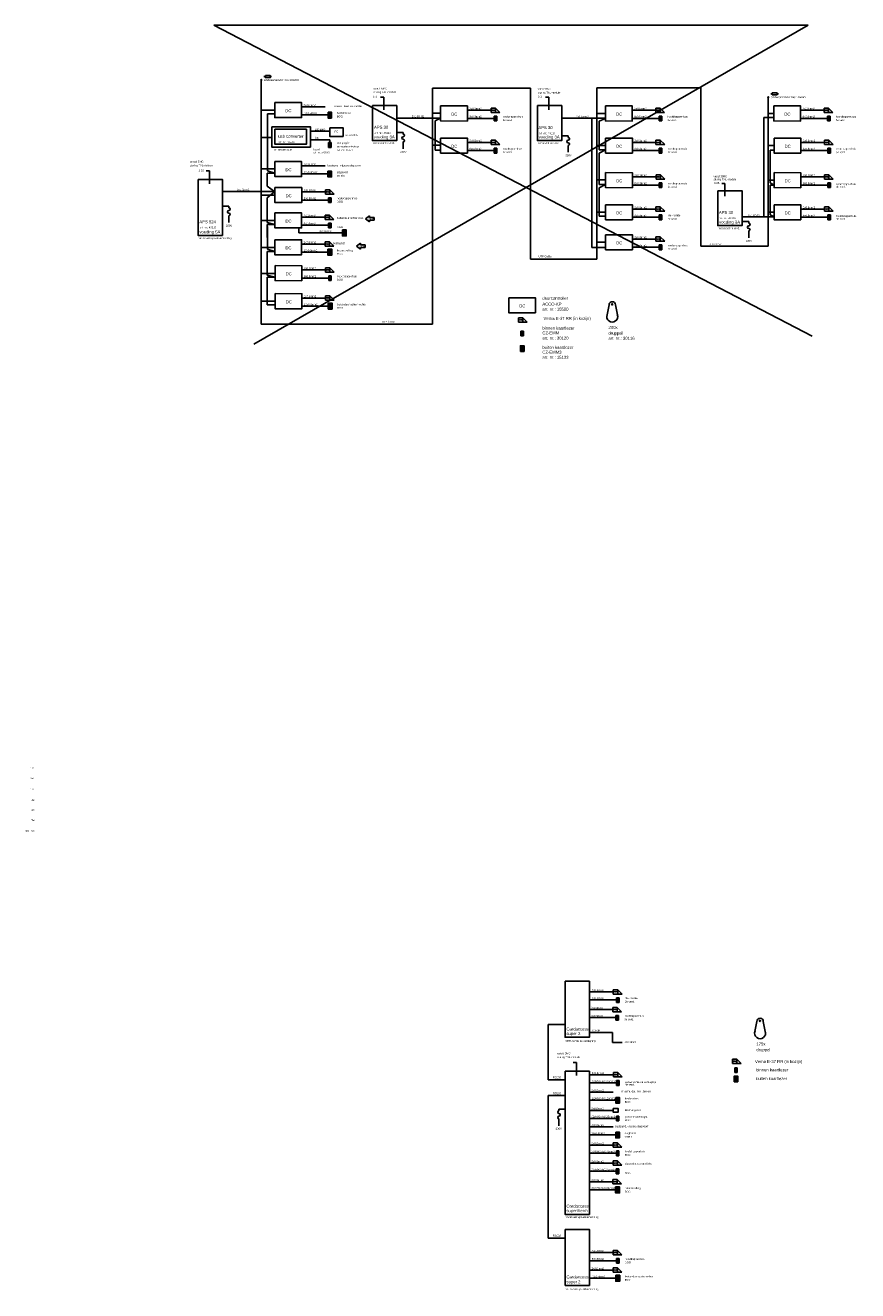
# Model space of a CAD drawing. Extents: x -1048 to 9041, y -525 to 7485.
# Tile 18 of 18: x 4247 to 9041, y 194 to 7485. Entities that reach past the tile are written whole.
import ezdxf
from ezdxf.enums import TextEntityAlignment as Align

# ---------------------------------------------------------------- set-up
doc = ezdxf.new("R2010")
doc.units = 0
doc.layers.get('0').update_dxf_attribs({"linetype": 'CONTINUOUS'})
for name, color, linetype in [('BL$4----', 7, 'CONTINUOUS'), ('EL$1----', 3, 'CONTINUOUS'), ('EL6222--', 3, 'CONTINUOUS'), ('EL6521--', 3, 'CONTINUOUS'), ('EL6522--', 3, 'CONTINUOUS')]:
    doc.layers.add(name, color=color, linetype=linetype)
doc.styles.add('BURO-012', font='ARIAL.TTF', dxfattribs={"height": 1.2})
doc.styles.add('BURO-018', font='ARIAL.TTF', dxfattribs={"height": 1.8})

# ---------------------------------------------------------------- blocks, each defined once
blk = doc.blocks.new('111604')
at = {"color": 0, "linetype": 'Continuous'}
for p, q in [((-5, 6), (-5, 1)), ((0, 6), (-5, 6)), ((-5, 1), (5, 1)), ((0, 1), (0, 6)), ((0, 6), (5, 1))]:
    blk.add_line(p, q, dxfattribs=at)
for centre in [(-3.25, 3), (-1.75, 3)]:
    blk.add_arc(centre, 0.75, 0, 180, dxfattribs=at)
at = {"color": 0, "linetype": 'Continuous', "style": 'BURO-018', "flags": 1}
blk.add_attdef('E_MATCODE', text='', height=1.8, dxfattribs=at).set_placement((0, 0), align=Align.MIDDLE)
at = {"color": 0, "linetype": 'Continuous', "style": 'BURO-018'}
blk.add_attdef('E_TEXT1', text='', height=1.8, dxfattribs=at).set_placement((0, 8.5), align=Align.MIDDLE)
blk = doc.blocks.new('E00517')
at = {"color": 0, "linetype": 'ByBlock'}
for p, q in [((-1.5, 6.5), (-0.3, 5.6)), ((1.5, 6.5), (-1.5, 6.5)), ((-1.5, 6.5), (-1.5, 1)), ((-1.5, 1), (-0.3, 1.9)), ((-1.5, 1), (1.5, 1)), ((-0.3, 5.6), (-0.3, 1.9)), ((0.3, 5.6), (1.5, 6.5)), ((0.3, 1.9), (0.3, 5.6)), ((0.3, 1.9), (1.5, 1)), ((1.5, 1), (1.5, 6.5))]:
    blk.add_line(p, q, dxfattribs=at)
at = {"color": 0, "linetype": 'ByBlock', "style": 'BURO-018'}
blk.add_attdef('E_TEXT1', text='', height=1.8, dxfattribs=at).set_placement((0, 9), align=Align.MIDDLE)
at = {"color": 0, "linetype": 'Continuous', "style": 'BURO-018', "flags": 1}
blk.add_attdef('E_MATCODE', (0, 0), '', height=1.8, dxfattribs=at)
blk = doc.blocks.new('DGERAGRY')
at = {"layer": 'EL6222--'}
for p, q in [((8697, 31775), (8467, 31596)), ((8697, 31416), (8467, 31596)), ((8697, 31678), (8697, 31775)), ((8968, 31678), (8697, 31678)), ((8968, 31513), (8697, 31513)), ((8697, 31513), (8697, 31416)), ((8968, 31513), (8968, 31678))]:
    blk.add_line(p, q, dxfattribs=at)
at = {"layer": 'EL6222--', "color": 1, "style": 'BURO-018'}
blk.add_text('wijz A', height=90, dxfattribs=at).set_placement((8593, 31562))

msp = doc.modelspace()

# ---------------------------------------------------------------- linework, layer by layer
at = {"layer": 'EL$1----'}
for p, q in [((8778.7, 5694.3), (5332.6, 7485.1)), ((5332.6, 7485.1), (8755.8, 7485.1)), ((8755.8, 7485.1), (5562.4, 5648.4)), ((5821.9, 6317.2), (5821.9, 6289.1)), ((7258.6, 1409.2), (7258.6, 1728.3)), ((7258.6, 1728.3), (7356.9, 1728.3)), ((7496.8, 1681.3), (7629.9, 1681.3)), ((7629.9, 1681.3), (7629.9, 1623.6)), ((7629.9, 1623.6), (7685.1, 1623.6)), ((7356.9, 1409.2), (7258.6, 1409.2)), ((7258.6, 496.9), (7258.6, 1318.2)), ((7258.6, 1318.2), (7356.9, 1318.2)), ((7356.9, 496.9), (7258.6, 496.9))]:
    msp.add_line(p, q, dxfattribs=at)
msp.add_lwpolyline([(7633.4, 1244.4), (7661.2, 1244.4), (7661.2, 1222.7), (7633.4, 1222.7)], close=True, dxfattribs=at)
at = {"layer": 'EL6521--'}
for points in [[(5684, 7040.3), (5838, 7040), (5838, 6953.5), (5684, 6953.8)], [(6246.6, 7022.1), (6386.4, 7022.1), (6386.4, 6821.3), (6246.6, 6821.3)], [(6639.1, 7020.6), (6793.1, 7020.3), (6793.1, 6933.7), (6639.1, 6934)], [(7196.7, 7022.1), (7336.5, 7022.1), (7336.5, 6821.3), (7196.7, 6821.3)], [(7588.4, 7020.6), (7742.5, 7020.3), (7742.5, 6933.7), (7588.4, 6934)], [(8558.3, 7020.6), (8712.3, 7020.3), (8712.3, 6933.7), (8558.3, 6934)], [(5666.6, 6900.8), (5889.3, 6900.8), (5889.3, 6783.5), (5666.6, 6783.5)], [(5684.9, 6886.4), (5866.2, 6886.1), (5866.2, 6799.6), (5684.9, 6799.9)], [(6639.3, 6835.3), (6793.3, 6835), (6793.3, 6748.5), (6639.3, 6748.8)], [(7589.4, 6835.3), (7743.4, 6835), (7743.4, 6748.5), (7589.4, 6748.8)], [(8559.7, 6835.3), (8713.7, 6835), (8713.7, 6748.5), (8559.7, 6748.8)], [(5684.3, 6700.1), (5838.4, 6699.8), (5838.4, 6613.3), (5684.3, 6613.6)], [(7589.6, 6636.4), (7743.6, 6636), (7743.6, 6549.5), (7589.6, 6549.8)], [(8559.7, 6636.4), (8713.8, 6636), (8713.8, 6549.5), (8559.7, 6549.8)], [(5242.2, 6597.1), (5382, 6597.1), (5382, 6274.4), (5242.2, 6274.4)], [(5684.9, 6550.1), (5838.9, 6549.8), (5838.9, 6463.2), (5684.9, 6463.5)], [(8235.7, 6531.9), (8375.5, 6531.9), (8375.5, 6331), (8235.7, 6331)], [(7589.4, 6451.1), (7743.4, 6450.8), (7743.4, 6364.3), (7589.4, 6364.6)], [(8559.7, 6451.1), (8713.7, 6450.8), (8713.7, 6364.3), (8559.7, 6364.6)], [(5684.4, 6404.2), (5838.4, 6403.9), (5838.4, 6317.4), (5684.4, 6317.7)], [(7589.4, 6278.5), (7743.4, 6278.2), (7743.4, 6191.6), (7589.4, 6191.9)], [(5684.2, 6249.8), (5838.3, 6249.5), (5838.3, 6162.9), (5684.2, 6163.2)], [(5685.6, 6100.5), (5839.6, 6100.2), (5839.6, 6013.7), (5685.6, 6014)], [(5686, 5938.9), (5840.1, 5938.6), (5840.1, 5852.1), (5686, 5852.4)], [(7031.3, 5915.5), (7185.3, 5915.2), (7185.3, 5828.7), (7031.3, 5829)], [(7356.4, 1977.1), (7496.2, 1977.1), (7496.2, 1654.4), (7356.4, 1654.4)], [(7356.4, 1459.1), (7496.2, 1459.1), (7496.2, 634.2), (7356.4, 634.2)], [(7356.8, 547), (7496.5, 547), (7496.5, 224.3), (7356.8, 224.3)]]:
    msp.add_lwpolyline(points, close=True, dxfattribs=at)
at = {"layer": 'EL6522--', "color": 4}
for p, q in [((5606.4, 5762.3), (5606.4, 7170.2)), ((5629.8, 7189.9), (5621.4, 7189.9)), ((5657.6, 7189.8), (5665.5, 7189.8)), ((7156.7, 7122.3), (6593.2, 7122.3)), ((6593.2, 5762.3), (6593.2, 7122.3)), ((7156.7, 6137.7), (7156.7, 7122.3)), ((8137.7, 7125.7), (7538.7, 7125.7)), ((7538.7, 6137.7), (7538.7, 7125.7)), ((8137.7, 6212), (8137.7, 7125.7)), ((8549.6, 7090.3), (8541.1, 7090.3)), ((8577.4, 7090.2), (8585.3, 7090.2)), ((8526.1, 6212), (8526.1, 7070.8)), ((5686, 6996.6), (5606.4, 6996.6)), ((6638.1, 6978.8), (6593.2, 6978.8)), ((7588.4, 6977.3), (7538.7, 6977.3)), ((8558.3, 6977.3), (8526.2, 6977.3)), ((5666.6, 6839), (5606.4, 6839)), ((6638.1, 6793.7), (6593.2, 6793.7)), ((7588.4, 6793.5), (7538.7, 6793.5)), ((8558.3, 6792.6), (8526.2, 6792.6)), ((5686, 6657.4), (5606.4, 6657.4)), ((7588.4, 6593.9), (7538.7, 6593.9)), ((8558.3, 6592.1), (8526.2, 6592.1)), ((5686, 6506.1), (5606.4, 6506.1)), ((5686, 6361.1), (5606.4, 6361.1)), ((7588.4, 6408.4), (7538.7, 6408.4)), ((8558.3, 6408.9), (8526.2, 6408.9)), ((5686, 6205.2), (5606.4, 6205.2)), ((7588.4, 6236), (7538.7, 6236)), ((8526.1, 6212), (8137.7, 6212)), ((7538.7, 6137.7), (7156.7, 6137.7)), ((5686, 6055.9), (5606.4, 6055.9)), ((5686, 5895.7), (5606.4, 5895.7)), ((6593.2, 5762.3), (5606.4, 5762.3))]:
    msp.add_line(p, q, dxfattribs=at)
at = {"layer": 'EL6522--'}
for p, q in [((5974.2, 7015.2), (5838.5, 7015.2)), ((6311.7, 7071.9), (6293.5, 7071.9)), ((6311.7, 6997.5), (6311.7, 7071.9)), ((7261.8, 7071.9), (7243.6, 7071.9)), ((7261.8, 6997.5), (7261.8, 7071.9)), ((5993.1, 6968.7), (5838.3, 6968.7)), ((6948.1, 6948.9), (6793.4, 6948.9)), ((6929.3, 6995.4), (6793.6, 6995.4)), ((7897.5, 6948.9), (7742.7, 6948.9)), ((7878.7, 6995.4), (7743, 6995.4)), ((8867.4, 6948.9), (8712.6, 6948.9)), ((8848.6, 6995.4), (8712.8, 6995.4)), ((6929.5, 6810.2), (6793.8, 6810.2)), ((7879.6, 6810.2), (7743.9, 6810.2)), ((8850, 6810.2), (8714.2, 6810.2)), ((6948.4, 6763.7), (6793.6, 6763.7)), ((7898.4, 6763.7), (7743.7, 6763.7)), ((8868.8, 6763.7), (8714, 6763.7)), ((5307.3, 6646.9), (5289.1, 6646.9)), ((5307.3, 6572.5), (5307.3, 6646.9)), ((5974.6, 6675), (5838.9, 6675)), ((5993.4, 6628.5), (5838.6, 6628.5)), ((7898.6, 6564.7), (7743.8, 6564.7)), ((7879.8, 6611.2), (7744.1, 6611.2)), ((8276.6, 6574.4), (8258.4, 6574.4)), ((8276.6, 6500), (8276.6, 6574.4)), ((8868.8, 6564.7), (8714, 6564.7)), ((8850, 6611.2), (8714.3, 6611.2)), ((5975.1, 6524.9), (5839.4, 6524.9)), ((5993.9, 6478.4), (5839.1, 6478.4)), ((7879.6, 6426), (7743.9, 6426)), ((8850, 6426), (8714.2, 6426)), ((5974.7, 6379.1), (5839, 6379.1)), ((7898.4, 6379.4), (7743.7, 6379.4)), ((8868.8, 6379.4), (8714, 6379.4)), ((6077.3, 6289.1), (5821.9, 6289.1)), ((5993.5, 6332.6), (5838.7, 6332.6)), ((5974.5, 6224.6), (5838.8, 6224.6)), ((7898.4, 6206.8), (7743.7, 6206.8)), ((7879.6, 6253.3), (7743.9, 6253.3)), ((5993.4, 6178.3), (5838.6, 6178.3)), ((5975.8, 6075.4), (5840.1, 6075.4)), ((5994.6, 6028.9), (5839.9, 6028.9)), ((5976.3, 5913.8), (5840.6, 5913.8)), ((5995.1, 5867.3), (5840.3, 5867.3)), ((7633.9, 1916.1), (7498.2, 1916.1)), ((7652.7, 1869.5), (7497.9, 1869.5)), ((7648.9, 1767.6), (7494.1, 1767.6)), ((7630.1, 1814.1), (7494.4, 1814.1)), ((7421.4, 1509), (7403.2, 1509)), ((7421.4, 1434.5), (7421.4, 1509)), ((7652.9, 1391.7), (7498.1, 1391.7)), ((7634.1, 1438.2), (7498.4, 1438.2)), ((7632.5, 1338.4), (7496.8, 1338.4)), ((7651.3, 1291.8), (7496.5, 1291.8)), ((7651.4, 1186.6), (7496.6, 1186.6)), ((7632.5, 1233.1), (7496.8, 1233.1)), ((7632, 1138.5), (7496.3, 1138.5)), ((7650.8, 1092), (7496, 1092)), ((7632.5, 1033), (7496.8, 1033)), ((7651.4, 986.4), (7496.6, 986.4)), ((7650.9, 882.8), (7496.1, 882.8)), ((7632.1, 929.3), (7496.4, 929.3)), ((7631.9, 821.7), (7496.2, 821.7)), ((7650.8, 775.4), (7496, 775.4)), ((7652.6, 367), (7497.8, 367)), ((7633.7, 413.6), (7498, 413.6)), ((7633, 312.6), (7497.3, 312.6)), ((7651.8, 266.1), (7497, 266.1))]:
    msp.add_line(p, q, dxfattribs=at)
at = {"layer": 'EL6522--', "color": 1}
for p, q in [((5641.1, 6646.1), (5641.1, 6974.4)), ((5641.1, 6974.4), (5683.4, 6974.4)), ((6639.1, 6950.7), (6389.1, 6950.7)), ((6639.1, 6950.6), (6607, 6934.1)), ((6607, 6934.1), (6607, 6766)), ((7587, 6949.2), (7337, 6949.2)), ((7510.7, 6948.7), (7510.7, 6204.7)), ((7588, 6948), (7553.1, 6932)), ((7553.1, 6932), (7553.1, 6768.1)), ((8500.2, 6380.9), (8500.2, 6954.4)), ((8500.2, 6954.4), (8559.1, 6954.4)), ((6000.3, 6874.7), (5889.2, 6874.7)), ((6423.3, 6868.2), (6386.4, 6868.2)), ((6423.3, 6858.2), (6423.3, 6868.2)), ((6000.3, 6826), (5889.2, 6826)), ((6000.3, 6809.3), (6000.3, 6826)), ((6423.3, 6813.2), (6423.3, 6773.2)), ((7374, 6848.3), (7337.2, 6848.3)), ((7374, 6838.3), (7374, 6848.3)), ((7374, 6793.3), (7374, 6753.3)), ((6607, 6766), (6639, 6766)), ((7589.4, 6768.1), (7552.9, 6749)), ((7552.9, 6749), (7552.9, 6567.1)), ((7553.1, 6768.1), (7589.4, 6768.1)), ((8538, 6578.1), (8538, 6766.2)), ((8538, 6766.2), (8559.2, 6766.2)), ((5683.8, 6633.3), (5641.1, 6646.1)), ((5640.9, 6558.9), (5640.9, 6633.3)), ((5640.9, 6633.3), (5683.8, 6633.3)), ((7552.9, 6567.1), (7589.4, 6567.1)), ((7589.4, 6567.1), (7552.9, 6548)), ((8559.7, 6563.7), (8538, 6578.1)), ((8538, 6393), (8538, 6563.7)), ((8538, 6563.7), (8559.7, 6563.7)), ((5683.5, 6527.6), (5383.2, 6527.6)), ((5683.1, 6528.1), (5640.9, 6558.9)), ((5683.5, 6527.6), (5640.9, 6490.9)), ((5640.9, 6490.9), (5640.9, 6349.8)), ((7552.9, 6548), (7552.9, 6386.3)), ((5419.3, 6443.2), (5382.4, 6443.2)), ((5419.3, 6433.2), (5419.3, 6443.2)), ((5419.3, 6388.2), (5419.3, 6348.2)), ((5683.8, 6337), (5640.9, 6349.8)), ((7552.9, 6386.3), (7589.4, 6386.3)), ((8559.7, 6380.8), (8375.5, 6380.8)), ((8413.7, 6355), (8376.9, 6355)), ((8413.7, 6345), (8413.7, 6355)), ((8559.6, 6380.7), (8538, 6393)), ((5640.9, 6262.5), (5640.9, 6337)), ((5640.9, 6337), (5683.8, 6337)), ((5641.1, 6194.8), (5641.1, 6326.8)), ((8413.7, 6300), (8413.7, 6260)), ((7510.7, 6204.7), (7589.4, 6204.7)), ((5640.9, 6046.4), (5640.9, 6182)), ((5640.9, 6182), (5683.8, 6182)), ((5683.8, 6182), (5641.1, 6194.8)), ((5683.8, 6033.6), (5640.9, 6046.4)), ((5640.9, 5873.7), (5640.9, 6033.6)), ((5640.9, 6033.6), (5683.8, 6033.6)), ((5640.9, 5873.7), (5683.8, 5873.7)), ((7596.2, 5806.4), (7609.3, 5874.2)), ((7659, 5806.4), (7645.8, 5874.2)), ((8447.9, 1677.7), (8461, 1745.5)), ((8510.6, 1677.7), (8497.5, 1745.5)), ((7320.8, 1230), (7320.8, 1240)), ((7320.8, 1240), (7357.7, 1240)), ((7320.8, 1185), (7320.8, 1145))]:
    msp.add_line(p, q, dxfattribs=at)
at = {"layer": 'EL6522--', "color": 4, "const_width": 6.61}
for points in [[(5603.1, 7170.2, 1), (5609.7, 7170.2, 1)], [(8522.9, 7070.6, 1), (8529.5, 7070.6, 1)]]:
    msp.add_lwpolyline(points, format="xyb", close=True, dxfattribs=at)
at = {"layer": 'EL6522--', "color": 4}
for points in [[(5629.7, 7195.5), (5657.6, 7195.5), (5657.6, 7184.1), (5629.7, 7184.1)], [(8549.5, 7095.8), (8577.4, 7095.8), (8577.4, 7084.5), (8549.5, 7084.5)]]:
    msp.add_lwpolyline(points, close=True, dxfattribs=at)
at = {"layer": 'EL6522--', "color": 1}
for points in [[(5990.7, 6985), (6010.5, 6985), (6010.5, 6950.7), (5990.7, 6950.7)], [(6000.3, 6894.8), (6077, 6894.8), (6077, 6844.8), (6000.3, 6844.8)], [(5990, 6644.6), (6011.1, 6644.6), (6011.1, 6611.5), (5990, 6611.5)], [(6073.7, 6306.1), (6096, 6306.1), (6096, 6271.5), (6073.7, 6271.5)], [(5989.8, 6195.3), (6012.1, 6195.3), (6012.1, 6160.7), (5989.8, 6160.7)], [(5991.5, 5884.2), (6013.8, 5884.2), (6013.8, 5849.6), (5991.5, 5849.6)], [(7099, 5606.6), (7119.4, 5606.6), (7119.4, 5638.9), (7099, 5638.9)], [(8330.1, 1398.1), (8350.5, 1398.1), (8350.5, 1430.4), (8330.1, 1430.4)], [(7649, 1308.1), (7668.7, 1308.1), (7668.7, 1273.9), (7649, 1273.9)], [(7647.5, 1108), (7668.5, 1108), (7668.5, 1075), (7647.5, 1075)], [(7647.2, 792.4), (7669.5, 792.4), (7669.5, 757.8), (7647.2, 757.8)], [(7648.2, 283), (7670.5, 283), (7670.5, 248.4), (7648.2, 248.4)]]:
    msp.add_lwpolyline(points, close=True, dxfattribs=at)
for centre in [(7627.3, 5877.5), (8479, 1748.8)]:
    msp.add_circle(centre, 3.51, dxfattribs=at)
for centre, radius, start, end in [((6423.3, 6850.7), 7.5, 270, 90), ((6423.3, 6835.7), 7.5, 90, 270), ((6423.3, 6820.7), 7.5, 270, 90), ((7374, 6815.8), 7.5, 90, 270), ((7374, 6830.8), 7.5, 270, 90), ((7374, 6800.8), 7.5, 270, 90), ((5419.3, 6410.7), 7.5, 90, 270), ((5419.3, 6425.7), 7.5, 270, 90), ((5419.3, 6395.7), 7.5, 270, 90), ((8413.7, 6337.5), 7.5, 270, 90), ((8413.7, 6322.5), 7.5, 90, 270), ((8413.7, 6307.5), 7.5, 270, 90), ((7627.6, 5874.2), 18.2, 0, 180), ((7627.6, 5806.4), 31.4, 158.00453, 21.99547), ((8479.3, 1745.5), 18.2, 360, 180), ((8479.3, 1677.7), 31.4, 158.00453, 21.99547), ((7320.8, 1222.5), 7.5, 90, 270), ((7320.8, 1192.5), 7.5, 90, 270), ((7320.8, 1207.5), 7.5, 270, 90)]:
    msp.add_arc(centre, radius, start, end, dxfattribs=at)

# ---------------------------------------------------------------- block references
at = {"layer": 'EL6222--', "xscale": 0.1, "yscale": 0.1, "zscale": 0.1}
for p in [(5360.5, 3210.7), (5308.5, 3052.8)]:
    msp.add_blockref('DGERAGRY', p, dxfattribs=at)
at = {"layer": 'EL6522--', "xscale": 5, "yscale": 5, "zscale": 5}
for name, p in [('111604', (6954.3, 6977.9)), ('111604', (7903.7, 6977.9)), ('111604', (8873.6, 6977.9)), ('E00517', (6000.5, 6949.1)), ('E00517', (6955.6, 6929.4)), ('E00517', (7905, 6929.4)), ('E00517', (8874.9, 6929.4)), ('E00517', (6000.9, 6776.7)), ('111604', (6954.5, 6792.7)), ('111604', (7904.6, 6792.7)), ('111604', (8875, 6792.7)), ('E00517', (6955.8, 6744.1)), ('E00517', (7905.9, 6744.1)), ('E00517', (8876.3, 6744.1)), ('E00517', (6000.9, 6608.9)), ('111604', (7904.8, 6593.7)), ('E00517', (7906.1, 6545.1)), ('111604', (8875, 6593.7)), ('E00517', (8876.3, 6545.1)), ('111604', (6000.1, 6507.4)), ('E00517', (6001.4, 6458.9)), ('111604', (7904.6, 6408.5)), ('111604', (8875, 6408.5)), ('111604', (5999.7, 6361.6)), ('E00517', (6001, 6313)), ('E00517', (7905.9, 6359.9)), ('E00517', (8876.3, 6359.9)), ('E00517', (6084.8, 6269.6)), ('111604', (5999.5, 6207.1)), ('111604', (7904.6, 6235.8)), ('E00517', (7905.9, 6187.3)), ('E00517', (6000.8, 6158.8)), ('111604', (6000.8, 6057.9)), ('E00517', (6002.1, 6009.3)), ('111604', (6001.3, 5896.3)), ('E00517', (6002.6, 5847.7)), ('111604', (7113.5, 5770.3)), ('E00517', (7109.4, 5690.4)), ('E00517', (7109.4, 5604)), ('111604', (7658.9, 1898.6)), ('111604', (7655.1, 1796.6)), ('E00517', (7660.2, 1850)), ('E00517', (7656.4, 1748.1)), ('111604', (8344.6, 1498.4)), ('E00517', (8340.6, 1445.9)), ('111604', (7659.1, 1420.7)), ('E00517', (7660.4, 1372.1)), ('E00517', (8340.6, 1395.5)), ('E00517', (7658.8, 1272.3)), ('E00517', (7658.8, 1167.1)), ('E00517', (7658.3, 1072.4)), ('111604', (7657.5, 1015.5)), ('E00517', (7658.8, 966.9)), ('111604', (7657.1, 911.8)), ('E00517', (7658.4, 863.2)), ('111604', (7656.9, 804.2)), ('E00517', (7658.3, 755.9)), ('111604', (7658.7, 396.1)), ('E00517', (7660, 347.5)), ('111604', (7658, 295.1)), ('E00517', (7659.3, 246.6))]:
    msp.add_blockref(name, p, dxfattribs=at)

# ---------------------------------------------------------------- texts
at = {"layer": 'BL$4----', "color": 2, "style": 'BURO-012'}
for s, height, p in [('eindweerstand in bus 100ohm', 10.8, (5621, 7165)), ('1-1', 10.8, (6249.6, 7068.6)), ('vanuit BMC', 10.8, (6251.5, 7115.9)), ('sturing TAL-module', 10.8, (6251.5, 7094.4)), ('vanuit BMC', 10.8, (7198.4, 7113.6)), ('sturing TAL-module', 10.8, (7198.4, 7092.1)), ('2-1', 10.8, (7199.7, 7068.6)), ('eindweerstand in bus 100ohm', 10.8, (8540.8, 7065.4)), ('DC', 17.28, (5745.1, 6984.5)), ('2x0,8mm2', 10.8, (5849.9, 7019.9)), ('in autm. deur lev. derden', 10.8, (6023.2, 7014.6)), ('2x0,8mm2', 10.8, (6805, 7000.2)), ('2x0,8mm2', 10.8, (7754.4, 7000.2)), ('2x0,8mm2', 10.8, (8724.3, 7000.2)), ('10x0,8mm2', 10.8, (5849.9, 6973.3)), ('hoofdentree', 10.8, (6041.6, 6973.3)), ('BGG', 10.8, (6041.6, 6953.5)), ('2x1,5mm2', 10.8, (6472.8, 6955.4)), ('DC', 17.28, (6700.2, 6964.7)), ('8x0,8mm2', 10.8, (6805, 6953.5)), ('hoofdtrappenhuis', 10.8, (6996.7, 6953.5)), ('1e verd.', 10.8, (6996.7, 6933.7)), ('2x1,5mm2', 10.8, (7420.7, 6953.9)), ('DC', 17.28, (7649.5, 6964.7)), ('8x0,8mm2', 10.8, (7754.4, 6953.5)), ('3e verd.', 10.8, (7946, 6933.7)), ('hoofdtrappenhuis', 10.8, (7946, 6953.5)), ('DC', 17.28, (8619.4, 6964.7)), ('8x0,8mm2', 10.8, (8724.3, 6953.5)), ('5e verd.', 10.8, (8915.9, 6933.7)), ('hoofdtrappenhuis', 10.8, (8915.9, 6953.5)), ('usb converter', 17.28, (5703.6, 6837.4)), ('usb aansl.', 10.8, (5914, 6880.5)), ('PC', 10.8, (6027.9, 6867.4)), ('lev. derden', 10.8, (6084.8, 6846.8)), ('APS 30', 17.28, (6255.6, 6888.9)), ('art. nr.: 45110', 10.8, (6258.6, 6859.7)), ('APS 30', 17.28, (7202.3, 6887)), ('art. nr.: 45110', 10.8, (7205.3, 6857.8)), ('art. nr.: 15530', 10.8, (5704.7, 6806.2)), ('rj45', 10.8, (5914, 6831.4)), ('tbv systeembeheer', 10.8, (6041.9, 6781.1)), ('usb plug in', 10.8, (6041.9, 6803.1)), ('meterkast 1e verd.', 10.8, (6248, 6800.6)), ('voeding 3A', 17.28, (6253.9, 6833)), ('DC', 17.28, (6700.4, 6779.5)), ('2x0,8mm2', 10.8, (6805.2, 6814.9)), ('meterkast 3e verd.', 10.8, (7198.1, 6800.6)), ('voeding 3A', 17.28, (7204, 6833)), ('DC', 17.28, (7650.5, 6779.5)), ('2x0,8mm2', 10.8, (7755.3, 6814.9)), ('DC', 17.28, (8620.8, 6779.5)), ('2x0,8mm2', 10.8, (8725.6, 6814.9)), ('in nieuwe balie', 10.8, (5683, 6763.6)), ('art. nr.: 60183', 10.8, (5905.4, 6747.1)), ('kabel', 10.8, (5907.7, 6764.2)), ('art. nr.: 15540', 10.8, (6042, 6760.2)), ('230V', 10.8, (6407, 6750.3)), ('8x0,8mm2', 10.8, (6805.2, 6768.3)), ('noodtrappenhuis', 10.8, (6996.9, 6768.3)), ('1e verd.', 10.8, (6996.9, 6748.5)), ('230V', 10.8, (7357.8, 6730.4)), ('8x0,8mm2', 10.8, (7755.3, 6768.3)), ('3e verd.', 10.8, (7947, 6748.5)), ('noodtrappenhuis', 10.8, (7947, 6768.3)), ('8x0,8mm2', 10.8, (8725.6, 6768.3)), ('5e verd.', 10.8, (8917.3, 6748.5)), ('noodtrappenhuis', 10.8, (8917.3, 6768.3)), ('vanuit BMC', 10.8, (5195.1, 6694.3)), ('sturing TAL-module', 10.8, (5195.1, 6672.8)), ('1-29', 10.8, (5245.2, 6643.6)), ('DC', 17.28, (5745.4, 6644.3)), ('2x0,8mm2', 10.8, (5850.3, 6679.7)), ('10x0,8mm2', 10.8, (5850.3, 6633.1)), ('bestaand, vrijgave slagboom', 10.8, (5987.8, 6672.6)), ('slagboom', 10.8, (6041.9, 6633.1)), ('terrein', 10.8, (6041.9, 6613.3)), ('DC', 17.28, (7650.6, 6580.5)), ('2x0,8mm2', 10.8, (7755.5, 6615.9)), ('8x0,8mm2', 10.8, (7755.5, 6569.3)), ('noodtrappenhuis', 10.8, (7947, 6568.5)), ('vanuit BMC', 10.8, (8210.6, 6609.6)), ('sturing TAL-module', 10.8, (8210.5, 6592.3)), ('3-26', 10.8, (8214.5, 6571.1)), ('DC', 17.28, (8620.8, 6580.5)), ('2x0,8mm2', 10.8, (8725.7, 6615.9)), ('8x0,8mm2', 10.8, (8725.7, 6569.3)), ('noodtrappenhuis', 10.8, (8917.3, 6564.3)), ('2x1,5mm2', 10.8, (5466.9, 6532.3)), ('DC', 17.28, (5745.9, 6494.2)), ('2x0,8mm2', 10.8, (5850.8, 6529.7)), ('8x0,8mm2', 10.8, (5850.8, 6483)), ('hoofdtrappenhuis', 10.8, (6042.5, 6483)), ('2e verd.', 10.8, (7947.2, 6549.5)), ('4e verd.', 10.8, (8917.3, 6549.5)), ('BGG', 10.8, (6042.5, 6463.2)), ('2x0,8mm2', 10.8, (7755.3, 6430.7)), ('2x0,8mm2', 10.8, (8725.6, 6430.7)), ('APS 524', 17.28, (5249.5, 6344.3)), ('DC', 17.28, (5745.5, 6348.4)), ('2x0,8mm2', 10.8, (5850.4, 6383.8)), ('8x0,8mm2', 10.8, (5850.4, 6337.2)), ('buitendeur achter links', 10.8, (6042, 6370)), ('DC', 17.28, (7650.5, 6395.3)), ('8x0,8mm2', 10.8, (7755.3, 6384.1)), ('2e verd.', 10.8, (7947, 6364.3)), ('Mer-ruimte', 10.8, (7947, 6385.1)), ('APS 30', 17.28, (8241.7, 6398)), ('voeding 3A', 17.28, (8243, 6342.8)), ('art. nr.: 45110', 10.8, (8244.7, 6368.8)), ('2x1,5mm2', 10.8, (8408.5, 6385.5)), ('DC', 17.28, (8620.8, 6395.3)), ('8x0,8mm2', 10.8, (8725.6, 6384.1)), ('4e verd.', 10.8, (8917.3, 6364.3)), ('hoofdtrappenhuis', 10.8, (8917.3, 6381.1)), ('voeding 5A', 17.28, (5249.5, 6286.1)), ('art. nr.: 45115', 10.8, (5252.5, 6315.1)), ('230V', 10.8, (5403, 6325.3)), ('10x0,8mm2', 10.8, (5934.2, 6293.7)), ('BGG', 10.8, (6042, 6317.4)), ('meterkast 4e verd.', 10.8, (8237.1, 6310.4)), ('meterkast spreekkamer 1 bg', 10.8, (5243.6, 6253.7)), ('DC', 17.28, (5745.3, 6193.9)), ('2x0,8mm2', 10.8, (5850.2, 6229.4)), ('bestaand?', 10.8, (6019.1, 6223.9)), ('DC', 17.28, (7650.5, 6222.6)), ('2x0,8mm2', 10.8, (7755.3, 6258.1)), ('8x0,8mm2', 10.8, (7755.3, 6211.4)), ('2e verd.', 10.8, (7947, 6191.6)), ('hoofdtrappenhuis', 10.8, (7947.2, 6211.2)), ('UTP Cat5e', 10.8, (8183, 6218.7)), ('230V', 10.8, (8397.5, 6237.1)), ('10x0,8mm2', 10.8, (5850.2, 6183)), ('fietsenstalling', 10.8, (6041.8, 6182.7)), ('BGG', 10.8, (6041.8, 6162.9)), ('UTP Cat5e', 10.8, (7203.3, 6148.3)), ('DC', 17.28, (5746.7, 6044.7)), ('2x0,8mm2', 10.8, (5851.5, 6080.1)), ('8x0,8mm2', 10.8, (5851.5, 6033.5)), ('noodtrappenhuis', 10.8, (6043.2, 6033.5)), ('BGG', 10.8, (6043.2, 6013.7)), ('2x0,8mm2', 10.8, (5852, 5918.5)), ('deurcontroller', 17.28, (7225.3, 5903.8)), ('DC', 17.28, (5747.1, 5883.1)), ('10x0,8mm2', 10.8, (5852, 5871.9)), ('buitendeur achter rechts', 10.8, (6043.6, 5871.9)), ('BGG', 10.8, (6043.6, 5852.1)), ('DC', 17.28, (7092.4, 5859.7)), ('ACCO-KP', 17.28, (7225.3, 5870.2)), ('art. nr.: 15500', 17.28, (7225.3, 5840.7)), ('UTP Cat5e', 10.8, (6300.6, 5771.5)), (' Vema E-37 RR (in kozijn)', 17.28, (7225.3, 5788)), ('CZ-EMM', 17.28, (7225.3, 5704.1)), ('art. nr.: 30120', 17.28, (7225.3, 5674.5)), ('binnen kaartlezer', 17.28, (7225.3, 5731.6)), ('200x', 17.28, (7606, 5736.1)), ('druppel', 17.28, (7606, 5702.7)), ('art. nr.: 30116', 17.28, (7606, 5673.2)), ('buiten kaartlezer', 17.28, (7225.3, 5620.7)), ('CZ-EMM3', 17.28, (7225.3, 5593.1)), ('art. nr.: 15133', 17.28, (7225.3, 5563.6)), ('1e', 10.8, (4277.1, 3201.7)), ('1e', 10.8, (4277.1, 3142.5)), ('1e', 10.8, (4277.1, 3078.6)), ('2e', 10.8, (4283, 3016.4)), ('2e', 10.8, (4283, 2959.1)), ('MC', 10.8, (4245.5, 2837.8)), ('5e', 10.8, (4283, 2900.8)), ('5e', 10.8, (4283, 2838.1)), ('2x0,8mm2', 10.8, (7509.6, 1920.8)), ('2x0,8mm2', 10.8, (7505.8, 1818.9)), ('8x0,8mm2', 10.8, (7509.6, 1874.2)), ('2e verd.', 10.8, (7701.2, 1854.4)), ('Mer-ruimte', 10.8, (7701.2, 1875.2)), ('8x0,8mm2', 10.8, (7505.8, 1772.2)), ('5e verd.', 10.8, (7697.5, 1752.4)), ('noodtrappenhuis', 10.8, (7697.5, 1772.2)), ('super 2', 17.28, (7363.6, 1667.1)), ('Cardaccess', 17.28, (7364, 1693.3)), ('TCP/IP', 10.8, (7509.8, 1688.2)), ('SER-ruimte 2e verdieping', 10.8, (7358.1, 1628.1)), ('patchkast', 10.8, (7697.5, 1620.7)), ('175x', 17.28, (8457.7, 1607.4)), ('vanuit BMC', 10.8, (7309.3, 1556.4)), ('sturing TAL-module', 10.8, (7309.3, 1534.9)), ('druppel', 17.28, (8457.7, 1574)), (' Vema E-37 RR (in kozijn)', 17.28, (8443.3, 1505.7)), ('binnen kaartlezer', 17.28, (8456.4, 1457.7)), ('RS232', 10.8, (7285.7, 1418)), ('2x0,8mm2', 10.8, (7509.8, 1442.9)), ('22AWG 8x0,25mm2', 10.8, (7509.8, 1396.3)), ('4e verd.', 10.8, (7701.4, 1376.5)), ('serverruimte 4e verdieping', 10.8, (7701.4, 1391.3)), ('buiten kaartlezer', 17.28, (8456.4, 1407.5)), ('RS232', 10.8, (7285.7, 1326.2)), ('2x0,8mm2', 10.8, (7508.2, 1343.1)), ('in autm. deur lev. derden', 10.8, (7681.4, 1337.7)), ('2x0,8mm2', 10.8, (7508.2, 1237.9)), ('22AWG 8x0,25mm2', 10.8, (7509.8, 1297.8)), ('hoofdentree', 10.8, (7699.8, 1296.4)), ('kleefmagneet', 10.8, (7699.9, 1229.2)), ('BGG', 10.8, (7699.8, 1276.6)), ('22AWG 8x0,25mm2', 10.8, (7508.2, 1191.2)), ('goederenontvangst', 10.8, (7699.9, 1191.2)), ('BGG', 10.8, (7699.9, 1171.4)), ('230V', 10.8, (7301.5, 1122.1)), ('2x0,8mm2', 10.8, (7507.7, 1143.2)), ('10x0,8mm2', 10.8, (7507.7, 1096.6)), ('bestaand, vrijgave slagboom', 10.8, (7645.2, 1136.1)), ('slagboom', 10.8, (7699.4, 1096.6)), ('2x0,8mm2', 10.8, (7508.2, 1037.7)), ('terrein', 10.8, (7699.4, 1076.8)), ('22AWG 8x0,25mm2', 10.8, (7508.2, 991.1)), ('hoofdtrappenhuis', 10.8, (7699.9, 991.1)), ('BGG', 10.8, (7699.9, 971.3)), ('2x0,8mm2', 10.8, (7507.8, 934)), ('22AWG 8x0,25mm2', 10.8, (7507.8, 887.4)), ('binnendeur achter links', 10.8, (7699.5, 920.2)), ('BGG', 10.8, (7699.4, 867.6)), ('2x0,8mm2', 10.8, (7507.6, 826.5)), ('22AWG 8x0,25mm2', 10.8, (7507.8, 780.5)), ('fietsenstalling', 10.8, (7699.3, 779.8)), ('BGG', 10.8, (7699.3, 760)), ('supertherm', 17.28, (7363.6, 646.9)), ('Cardaccess', 17.28, (7364, 673.1)), ('meterkast spreekkamer 1 bg', 10.8, (7357.8, 613.5)), ('RS232', 10.8, (7285.7, 505.7)), ('2x0,8mm2', 10.8, (7509.4, 418.3)), ('8x0,8mm2', 10.8, (7509.4, 371.7)), ('noodtrappenhuis', 10.8, (7701.1, 371.7)), ('2x0,8mm2', 10.8, (7508.7, 317.4)), ('BGG', 10.8, (7701.1, 351.9)), ('super 2', 17.28, (7364, 237.1)), ('Cardaccess', 17.28, (7364, 264.7)), ('10x0,8mm2', 10.8, (7508.7, 270.7)), ('buitendeur achter rechts', 10.8, (7700.3, 270.7)), ('BGG', 10.8, (7700.3, 250.9)), ('meterkast spreekkamer 1 bg', 10.8, (7357.8, 198))]:
    msp.add_text(s, height=height, dxfattribs=at).set_placement(p)

doc.saveas('drawing.dxf')
